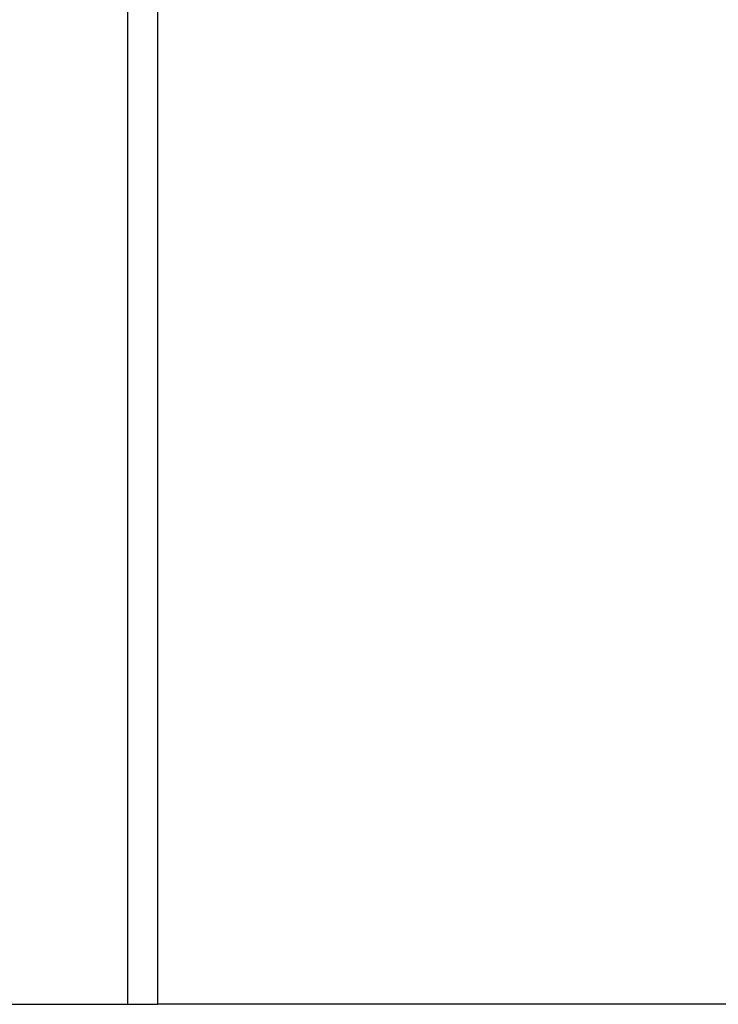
# Model space of a CAD drawing. Header units: millimetres. Extents: x 0 to 420, y 0 to 297.
# Tile 56 of 62: x 305.44 to 308.35, y 201.83 to 205.93. Entities that reach past the tile are written whole.
import ezdxf

# ---------------------------------------------------------------- set-up
doc = ezdxf.new("R2010")
doc.units = ezdxf.units.MM

msp = doc.modelspace()

# ---------------------------------------------------------------- linework, layer by layer
at = {"color": 7, "linetype": 'Continuous', "lineweight": 25}
for p, q in [((305.89066, 233.2057), (305.89066, 201.8307)), ((306.01566, 233.2057), (306.01566, 201.8307)), ((305.09816, 201.8307), (305.89066, 201.8307)), ((305.89066, 201.8307), (306.01566, 201.8307)), ((311.24066, 201.8307), (306.01566, 201.8307))]:
    msp.add_line(p, q, dxfattribs=at)

doc.saveas('drawing.dxf')
